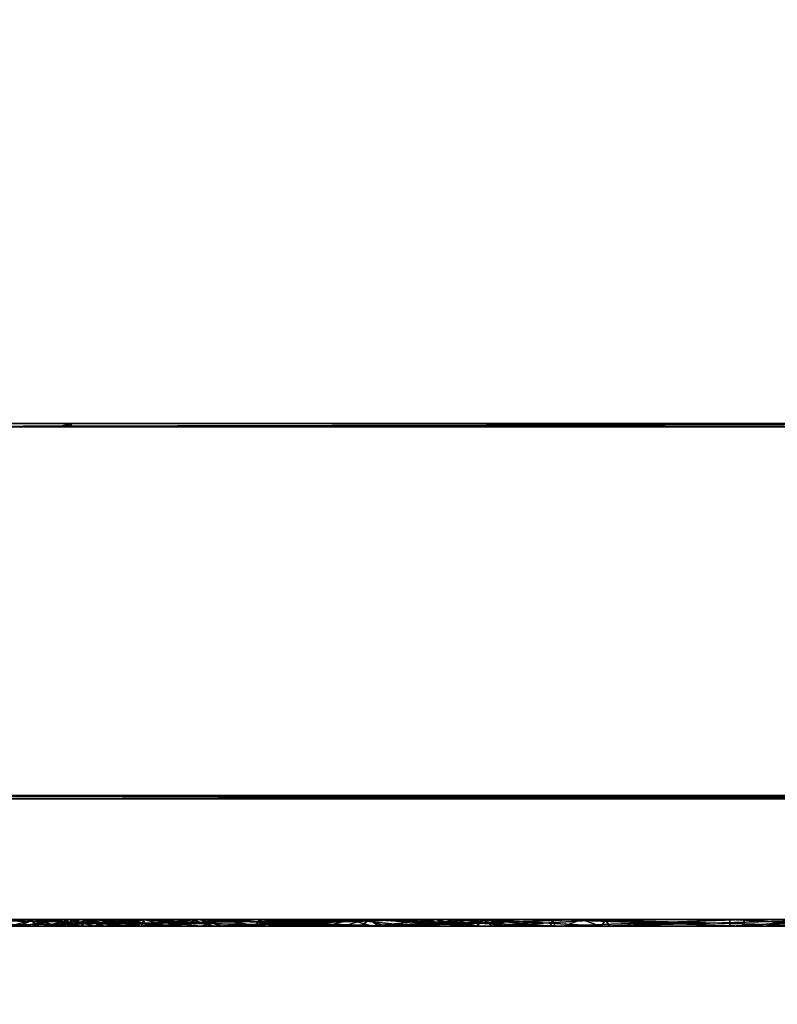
# Model space of a CAD drawing. Extents: x 0 to 1840, y 0 to 334.
# Tile 68 of 109: x 699 to 730, y 165 to 205. Entities that reach past the tile are written whole.
import ezdxf

# ---------------------------------------------------------------- set-up
doc = ezdxf.new("R2010")
doc.units = 0
doc.layers.get('0').update_dxf_attribs({"color": 13, "linetype": 'CONTINUOUS'})

# ---------------------------------------------------------------- blocks, each defined once
blk = doc.blocks.new('DIFFERENCE_4')
for p, q in [((1.25, 49), (961.25, 49)), ((961.25, 1), (1.25, 1))]:
    blk.add_line(p, q)
mesh = blk.add_polyface()
corners = [(1.25, 49.5, 0.134), (961.25, 49), (1.25, 49), (961.25, 49.5, 0.134)]
mesh.append_faces([[corners[k] for k in face] for face in [(0, 1, 2), (1, 0, 3)]], dxfattribs={"vtx0": -1})
mesh = blk.add_polyface()
corners = [(961.25, 49), (1.25, 1), (1.25, 49), (961.25, 1)]
mesh.append_faces([[corners[k] for k in face] for face in [(0, 1, 2), (1, 0, 3)]], dxfattribs={"vtx0": -1})
mesh = blk.add_polyface()
corners = [(961.25, 1), (1.25, 0.5, 0.134), (1.25, 1), (961.25, 0.5, 0.134)]
mesh.append_faces([[corners[k] for k in face] for face in [(0, 1, 2), (1, 0, 3)]], dxfattribs={"vtx0": -1})
blk = doc.blocks.new('GROUP_2')
for p, q in [((1230.765, 49), (1230.765, 49.5, 0.134)), ((1231.115, 49.433, 0.134), (1230.765, 49)), ((1231.371, 49.25, 0.134), (1230.765, 49)), ((-3.435, 49), (1230.765, 49)), ((1230.765, 49), (1230.765, 1)), ((1231.465, 49, 0.134), (1230.765, 49)), ((1230.765, 1), (1.404, 1))]:
    blk.add_line(p, q)
mesh = blk.add_polyface()
corners = [(1230.765, 49.5, 0.134), (-3.435, 49), (-3.536, 49.5, 0.134), (1230.765, 49)]
mesh.append_faces([[corners[k] for k in face] for face in [(0, 1, 2), (1, 0, 3)]], dxfattribs={"vtx0": -1})
mesh = blk.add_polyface()
corners = [(1231.115, 49.433, 0.134), (1230.765, 49), (1230.765, 49.5, 0.134)]
mesh.append_faces([[corners[k] for k in face] for face in [(0, 1, 2)]])
mesh = blk.add_polyface()
corners = [(1231.371, 49.25, 0.134), (1230.765, 49), (1231.115, 49.433, 0.134)]
mesh.append_faces([[corners[k] for k in face] for face in [(0, 1, 2)]])
mesh = blk.add_polyface()
corners = [(1231.465, 49, 0.134), (1230.765, 49), (1231.371, 49.25, 0.134)]
mesh.append_faces([[corners[k] for k in face] for face in [(0, 1, 2)]])
mesh = blk.add_polyface()
corners = [(-3.519, 48.964), (1.296, 1.072), (-3.529, 48.928), (-3.484, 48.99), (-3.435, 49), (1230.765, 49), (1.313, 1.036), (1.353, 1.01), (1.404, 1), (1230.765, 1)]
mesh.append_faces([[corners[k] for k in face] for face in [(0, 1, 2), (8, 5, 9)]], dxfattribs={"vtx0": -1})
mesh.append_faces([[corners[k] for k in face] for face in [(1, 5, 6), (6, 5, 7), (7, 5, 8)]], dxfattribs={"vtx0": -1, "vtx1": -1})
mesh.append_faces([[corners[k] for k in face] for face in [(1, 0, 3), (1, 3, 4), (1, 4, 5)]], dxfattribs={"vtx0": -1, "vtx2": -1})
mesh = blk.add_polyface()
corners = [(1231.465, 49, 0.134), (1230.765, 1), (1230.765, 49), (1231.465, 1, 0.134)]
mesh.append_faces([[corners[k] for k in face] for face in [(0, 1, 2), (1, 0, 3)]], dxfattribs={"vtx0": -1})
mesh = blk.add_polyface()
corners = [(1230.765, 1), (1.404, 0.5, 0.134), (1.404, 1), (1230.765, 0.5, 0.134)]
mesh.append_faces([[corners[k] for k in face] for face in [(0, 1, 2), (1, 0, 3)]], dxfattribs={"vtx0": -1})
blk = doc.blocks.new('GROUP_19')
mesh = blk.add_polyface()
corners = [(449, 314), (1, 1), (1, 314), (449, 1)]
mesh.append_faces([[corners[k] for k in face] for face in [(0, 1, 2), (1, 0, 3)]], dxfattribs={"vtx0": -1})
mesh = blk.add_polyface()
corners = [(449, 1, 6), (1, 314, 6), (1, 1, 6), (449, 314, 6)]
mesh.append_faces([[corners[k] for k in face] for face in [(0, 1, 2), (1, 0, 3)]], dxfattribs={"vtx0": -1})
blk = doc.blocks.new('GROUP_8')
for p, q in [((528.755, 1613.187, 0.268), (549.302, 1603.589)), ((528.297, 1612.298), (549.302, 1603.589)), ((528.297, 1612.298), (548.549, 1602.861, 0.268)), ((549.302, 1603.589), (550.056, 1604.317, 0.268)), ((548.549, 1602.861, 0.268), (549.302, 1603.589)), ((549.302, 1603.589), (550.95, 1600.296)), ((550.95, 1600.296), (551.886, 1600.66, 0.268)), ((550.014, 1599.932, 0.268), (550.95, 1600.296)), ((550.95, 1600.296), (551.961, 1596.756)), ((550.974, 1596.57, 0.268), (551.961, 1596.756)), ((551.961, 1596.756), (552.948, 1596.941, 0.268)), ((551.961, 1596.756), (552.302, 1593.089)), ((551.298, 1593.089, 0.268), (552.302, 1593.089)), ((552.302, 1593.089), (551.961, 1589.423)), ((552.302, 1593.089), (553.307, 1593.089, 0.268)), ((550.974, 1589.608, 0.268), (551.961, 1589.423)), ((551.961, 1589.423), (550.95, 1585.882)), ((551.961, 1589.423), (552.948, 1589.238, 0.268)), ((550.014, 1586.247, 0.268), (550.95, 1585.882)), ((550.95, 1585.882), (549.302, 1582.589)), ((550.95, 1585.882), (551.886, 1585.518, 0.268)), ((548.414, 1583.049, 0.268), (540.352, 1575.206)), ((548.414, 1583.049, 0.268), (549.302, 1582.589)), ((549.302, 1582.589), (540.352, 1575.206)), ((549.302, 1582.589), (541.265, 1574.792, 0.268)), ((549.302, 1582.589), (550.191, 1582.13, 0.268)), ((539.44, 1575.62, 0.268), (540.352, 1575.206)), ((540.352, 1575.206), (537.398, 1567.37)), ((540.352, 1575.206), (541.265, 1574.792, 0.268)), ((537.398, 1567.37), (535.49, 1559.217)), ((536.439, 1567.662, 0.268), (537.398, 1567.37)), ((537.398, 1567.37), (538.357, 1567.079, 0.268)), ((534.502, 1559.381, 0.268), (535.49, 1559.217)), ((535.49, 1559.217), (534.661, 1550.884)), ((535.49, 1559.217), (536.479, 1559.053, 0.268)), ((533.66, 1550.918, 0.268), (534.661, 1550.884)), ((534.661, 1550.884), (535.663, 1550.85, 0.268)), ((534.661, 1550.884), (534.925, 1542.515)), ((533.928, 1542.418, 0.268), (534.925, 1542.515)), ((534.925, 1542.515), (535.923, 1542.612, 0.268)), ((534.925, 1542.515), (536.278, 1534.251)), ((536.278, 1534.251), (537.252, 1534.487, 0.268)), ((535.303, 1534.014, 0.268), (536.278, 1534.251)), ((536.278, 1534.251), (540.687, 1520.669)), ((540.687, 1520.669), (541.611, 1521.06, 0.268)), ((539.763, 1520.278, 0.268), (540.687, 1520.669)), ((540.687, 1520.669), (547.365, 1508.046)), ((547.365, 1508.046), (548.208, 1508.59, 0.268)), ((546.521, 1507.502, 0.268), (547.365, 1508.046)), ((547.365, 1508.046), (556.112, 1496.759)), ((556.112, 1496.759), (556.85, 1497.44, 0.268)), ((555.375, 1496.078, 0.268), (556.112, 1496.759)), ((556.112, 1496.759), (566.669, 1487.143)), ((554.85, 1148.298, 0.268), (552.038, 1146.644)), ((554.85, 1148.298, 0.268), (554.937, 1147.292)), ((551.334, 1147.367, 0.268), (552.038, 1146.644)), ((554.937, 1147.292), (552.038, 1146.644)), ((554.937, 1147.292), (552.741, 1145.92, 0.268)), ((562.648, 1144.978), (554.937, 1147.292)), ((554.937, 1147.292), (555.023, 1146.287, 0.268)), ((562.648, 1145.987, 0.268), (554.937, 1147.292)), ((552.038, 1146.644), (550.206, 1144.305)), ((552.038, 1146.644), (552.741, 1145.92, 0.268)), ((562.648, 1144.978), (555.023, 1146.287, 0.268)), ((562.648, 1145.987, 0.268), (562.648, 1144.978)), ((549.363, 1144.851, 0.268), (550.206, 1144.305)), ((565.592, 1144.58), (562.648, 1144.978)), ((562.648, 1144.978), (562.648, 1143.969, 0.268)), ((550.206, 1144.305), (546.751, 1137.733)), ((550.206, 1144.305), (551.049, 1143.76, 0.268)), ((545.844, 1138.157, 0.268), (546.751, 1137.733)), ((546.751, 1137.733), (543.916, 1130.87)), ((546.751, 1137.733), (547.657, 1137.308, 0.268)), ((542.974, 1131.21, 0.268), (543.916, 1130.87)), ((543.916, 1130.87), (541.724, 1123.776)), ((543.916, 1130.87), (544.858, 1130.531, 0.268)), ((540.755, 1124.027, 0.268), (538.469, 1116.845)), ((540.755, 1124.027, 0.268), (541.724, 1123.776)), ((541.724, 1123.776), (538.469, 1116.845)), ((541.724, 1123.776), (539.393, 1116.459, 0.268)), ((541.724, 1123.776), (542.693, 1123.525, 0.268)), ((537.545, 1117.23, 0.268), (538.469, 1116.845)), ((538.469, 1116.845), (535.929, 1109.867)), ((538.469, 1116.845), (539.393, 1116.459, 0.268)), ((534.974, 1110.166, 0.268), (535.929, 1109.867)), ((535.929, 1109.867), (534.043, 1102.686)), ((535.929, 1109.867), (536.885, 1109.569, 0.268)), ((534.043, 1102.686), (532.419, 1093.966)), ((533.067, 1102.905, 0.268), (534.043, 1102.686)), ((534.043, 1102.686), (535.019, 1102.467, 0.268)), ((562.078, 822.208), (562.078, 823.211, 0.268)), ((557.066, 821.806), (556.906, 822.796, 0.268)), ((557.066, 821.806), (562.078, 822.208)), ((562.078, 821.205, 0.268), (562.078, 822.208)), ((562.078, 822.208), (567.089, 821.806)), ((552.183, 820.61), (557.066, 821.806)), ((557.226, 820.816, 0.268), (557.066, 821.806)), ((552.183, 820.61), (551.868, 821.563, 0.268)), ((547.553, 818.652), (552.183, 820.61)), ((552.499, 819.658, 0.268), (552.183, 820.61)), ((529.764, 820.145), (533.867, 817.868)), ((547.553, 818.652), (547.192, 819.585, 0.268)), ((533.867, 817.868), (534.229, 818.811, 0.268)), ((543.128, 817.09), (547.553, 818.652)), ((547.915, 817.719, 0.268), (547.553, 818.652)), ((543.128, 817.09), (542.929, 818.08, 0.268)), ((533.506, 816.924, 0.268), (533.867, 817.868)), ((533.867, 817.868), (538.442, 816.822)), ((538.442, 816.822), (538.527, 817.828, 0.268)), ((538.358, 815.815, 0.268), (538.442, 816.822)), ((538.442, 816.822), (543.128, 817.09)), ((543.327, 816.1, 0.268), (543.128, 817.09))]:
    blk.add_line(p, q)
mesh = blk.add_polyface()
corners = [(549.302, 1603.589), (528.297, 1612.298), (528.755, 1613.187, 0.268)]
mesh.append_faces([[corners[k] for k in face] for face in [(0, 1, 2)]])
mesh = blk.add_polyface()
corners = [(550.056, 1604.317, 0.268), (549.302, 1603.589), (528.755, 1613.187, 0.268)]
mesh.append_faces([[corners[k] for k in face] for face in [(0, 1, 2)]])
mesh = blk.add_polyface()
corners = [(548.549, 1602.861, 0.268), (527.839, 1611.409, 0.268), (528.297, 1612.298)]
mesh.append_faces([[corners[k] for k in face] for face in [(0, 1, 2)]])
mesh = blk.add_polyface()
corners = [(549.302, 1603.589), (548.549, 1602.861, 0.268), (528.297, 1612.298)]
mesh.append_faces([[corners[k] for k in face] for face in [(0, 1, 2)]])
mesh = blk.add_polyface()
corners = [(550.056, 1604.317, 0.268), (550.95, 1600.296), (549.302, 1603.589), (551.886, 1600.66, 0.268)]
mesh.append_faces([[corners[k] for k in face] for face in [(0, 1, 2), (1, 0, 3)]], dxfattribs={"vtx0": -1})
mesh = blk.add_polyface()
corners = [(549.302, 1603.589), (550.014, 1599.932, 0.268), (548.549, 1602.861, 0.268), (550.95, 1600.296)]
mesh.append_faces([[corners[k] for k in face] for face in [(0, 1, 2), (1, 0, 3)]], dxfattribs={"vtx0": -1})
mesh = blk.add_polyface()
corners = [(551.886, 1600.66, 0.268), (551.961, 1596.756), (550.95, 1600.296), (552.948, 1596.941, 0.268)]
mesh.append_faces([[corners[k] for k in face] for face in [(0, 1, 2), (1, 0, 3)]], dxfattribs={"vtx0": -1})
mesh = blk.add_polyface()
corners = [(550.95, 1600.296), (550.974, 1596.57, 0.268), (550.014, 1599.932, 0.268), (551.961, 1596.756)]
mesh.append_faces([[corners[k] for k in face] for face in [(0, 1, 2), (1, 0, 3)]], dxfattribs={"vtx0": -1})
mesh = blk.add_polyface()
corners = [(551.961, 1596.756), (551.298, 1593.089, 0.268), (550.974, 1596.57, 0.268), (552.302, 1593.089)]
mesh.append_faces([[corners[k] for k in face] for face in [(0, 1, 2), (1, 0, 3)]], dxfattribs={"vtx0": -1})
mesh = blk.add_polyface()
corners = [(552.948, 1596.941, 0.268), (552.302, 1593.089), (551.961, 1596.756), (553.307, 1593.089, 0.268)]
mesh.append_faces([[corners[k] for k in face] for face in [(0, 1, 2), (1, 0, 3)]], dxfattribs={"vtx0": -1})
mesh = blk.add_polyface()
corners = [(551.298, 1593.089, 0.268), (551.961, 1589.423), (550.974, 1589.608, 0.268), (552.302, 1593.089)]
mesh.append_faces([[corners[k] for k in face] for face in [(0, 1, 2), (1, 0, 3)]], dxfattribs={"vtx0": -1})
mesh = blk.add_polyface()
corners = [(552.302, 1593.089), (552.948, 1589.238, 0.268), (551.961, 1589.423), (553.307, 1593.089, 0.268)]
mesh.append_faces([[corners[k] for k in face] for face in [(0, 1, 2), (1, 0, 3)]], dxfattribs={"vtx0": -1})
mesh = blk.add_polyface()
corners = [(550.974, 1589.608, 0.268), (550.95, 1585.882), (550.014, 1586.247, 0.268), (551.961, 1589.423)]
mesh.append_faces([[corners[k] for k in face] for face in [(0, 1, 2), (1, 0, 3)]], dxfattribs={"vtx0": -1})
mesh = blk.add_polyface()
corners = [(551.961, 1589.423), (551.886, 1585.518, 0.268), (550.95, 1585.882), (552.948, 1589.238, 0.268)]
mesh.append_faces([[corners[k] for k in face] for face in [(0, 1, 2), (1, 0, 3)]], dxfattribs={"vtx0": -1})
mesh = blk.add_polyface()
corners = [(550.014, 1586.247, 0.268), (549.302, 1582.589), (548.414, 1583.049, 0.268), (550.95, 1585.882)]
mesh.append_faces([[corners[k] for k in face] for face in [(0, 1, 2), (1, 0, 3)]], dxfattribs={"vtx0": -1})
mesh = blk.add_polyface()
corners = [(550.95, 1585.882), (550.191, 1582.13, 0.268), (549.302, 1582.589), (551.886, 1585.518, 0.268)]
mesh.append_faces([[corners[k] for k in face] for face in [(0, 1, 2), (1, 0, 3)]], dxfattribs={"vtx0": -1})
mesh = blk.add_polyface()
corners = [(548.414, 1583.049, 0.268), (540.352, 1575.206), (539.44, 1575.62, 0.268)]
mesh.append_faces([[corners[k] for k in face] for face in [(0, 1, 2)]])
mesh = blk.add_polyface()
corners = [(549.302, 1582.589), (540.352, 1575.206), (548.414, 1583.049, 0.268)]
mesh.append_faces([[corners[k] for k in face] for face in [(0, 1, 2)]])
mesh = blk.add_polyface()
corners = [(549.302, 1582.589), (541.265, 1574.792, 0.268), (540.352, 1575.206)]
mesh.append_faces([[corners[k] for k in face] for face in [(0, 1, 2)]])
mesh = blk.add_polyface()
corners = [(550.191, 1582.13, 0.268), (541.265, 1574.792, 0.268), (549.302, 1582.589)]
mesh.append_faces([[corners[k] for k in face] for face in [(0, 1, 2)]])
mesh = blk.add_polyface()
corners = [(539.44, 1575.62, 0.268), (537.398, 1567.37), (536.439, 1567.662, 0.268), (540.352, 1575.206)]
mesh.append_faces([[corners[k] for k in face] for face in [(0, 1, 2), (1, 0, 3)]], dxfattribs={"vtx0": -1})
mesh = blk.add_polyface()
corners = [(540.352, 1575.206), (538.357, 1567.079, 0.268), (537.398, 1567.37), (541.265, 1574.792, 0.268)]
mesh.append_faces([[corners[k] for k in face] for face in [(0, 1, 2), (1, 0, 3)]], dxfattribs={"vtx0": -1})
mesh = blk.add_polyface()
corners = [(536.439, 1567.662, 0.268), (535.49, 1559.217), (534.502, 1559.381, 0.268), (537.398, 1567.37)]
mesh.append_faces([[corners[k] for k in face] for face in [(0, 1, 2), (1, 0, 3)]], dxfattribs={"vtx0": -1})
mesh = blk.add_polyface()
corners = [(537.398, 1567.37), (536.479, 1559.053, 0.268), (535.49, 1559.217), (538.357, 1567.079, 0.268)]
mesh.append_faces([[corners[k] for k in face] for face in [(0, 1, 2), (1, 0, 3)]], dxfattribs={"vtx0": -1})
mesh = blk.add_polyface()
corners = [(534.502, 1559.381, 0.268), (534.661, 1550.884), (533.66, 1550.918, 0.268), (535.49, 1559.217)]
mesh.append_faces([[corners[k] for k in face] for face in [(0, 1, 2), (1, 0, 3)]], dxfattribs={"vtx0": -1})
mesh = blk.add_polyface()
corners = [(535.49, 1559.217), (535.663, 1550.85, 0.268), (534.661, 1550.884), (536.479, 1559.053, 0.268)]
mesh.append_faces([[corners[k] for k in face] for face in [(0, 1, 2), (1, 0, 3)]], dxfattribs={"vtx0": -1})
mesh = blk.add_polyface()
corners = [(534.661, 1550.884), (533.928, 1542.418, 0.268), (533.66, 1550.918, 0.268), (534.925, 1542.515)]
mesh.append_faces([[corners[k] for k in face] for face in [(0, 1, 2), (1, 0, 3)]], dxfattribs={"vtx0": -1})
mesh = blk.add_polyface()
corners = [(535.663, 1550.85, 0.268), (534.925, 1542.515), (534.661, 1550.884), (535.923, 1542.612, 0.268)]
mesh.append_faces([[corners[k] for k in face] for face in [(0, 1, 2), (1, 0, 3)]], dxfattribs={"vtx0": -1})
mesh = blk.add_polyface()
corners = [(534.925, 1542.515), (535.303, 1534.014, 0.268), (533.928, 1542.418, 0.268), (536.278, 1534.251)]
mesh.append_faces([[corners[k] for k in face] for face in [(0, 1, 2), (1, 0, 3)]], dxfattribs={"vtx0": -1})
mesh = blk.add_polyface()
corners = [(535.923, 1542.612, 0.268), (536.278, 1534.251), (534.925, 1542.515), (537.252, 1534.487, 0.268)]
mesh.append_faces([[corners[k] for k in face] for face in [(0, 1, 2), (1, 0, 3)]], dxfattribs={"vtx0": -1})
mesh = blk.add_polyface()
corners = [(537.252, 1534.487, 0.268), (540.687, 1520.669), (536.278, 1534.251), (541.611, 1521.06, 0.268)]
mesh.append_faces([[corners[k] for k in face] for face in [(0, 1, 2), (1, 0, 3)]], dxfattribs={"vtx0": -1})
mesh = blk.add_polyface()
corners = [(536.278, 1534.251), (539.763, 1520.278, 0.268), (535.303, 1534.014, 0.268), (540.687, 1520.669)]
mesh.append_faces([[corners[k] for k in face] for face in [(0, 1, 2), (1, 0, 3)]], dxfattribs={"vtx0": -1})
mesh = blk.add_polyface()
corners = [(541.611, 1521.06, 0.268), (547.365, 1508.046), (540.687, 1520.669), (548.208, 1508.59, 0.268)]
mesh.append_faces([[corners[k] for k in face] for face in [(0, 1, 2), (1, 0, 3)]], dxfattribs={"vtx0": -1})
mesh = blk.add_polyface()
corners = [(540.687, 1520.669), (546.521, 1507.502, 0.268), (539.763, 1520.278, 0.268), (547.365, 1508.046)]
mesh.append_faces([[corners[k] for k in face] for face in [(0, 1, 2), (1, 0, 3)]], dxfattribs={"vtx0": -1})
mesh = blk.add_polyface()
corners = [(548.208, 1508.59, 0.268), (556.112, 1496.759), (547.365, 1508.046), (556.85, 1497.44, 0.268)]
mesh.append_faces([[corners[k] for k in face] for face in [(0, 1, 2), (1, 0, 3)]], dxfattribs={"vtx0": -1})
mesh = blk.add_polyface()
corners = [(547.365, 1508.046), (555.375, 1496.078, 0.268), (546.521, 1507.502, 0.268), (556.112, 1496.759)]
mesh.append_faces([[corners[k] for k in face] for face in [(0, 1, 2), (1, 0, 3)]], dxfattribs={"vtx0": -1})
mesh = blk.add_polyface()
corners = [(556.85, 1497.44, 0.268), (566.669, 1487.143), (556.112, 1496.759), (567.279, 1487.941, 0.268)]
mesh.append_faces([[corners[k] for k in face] for face in [(0, 1, 2), (1, 0, 3)]], dxfattribs={"vtx0": -1})
mesh = blk.add_polyface()
corners = [(556.112, 1496.759), (566.06, 1486.345, 0.268), (555.375, 1496.078, 0.268), (566.669, 1487.143)]
mesh.append_faces([[corners[k] for k in face] for face in [(0, 1, 2), (1, 0, 3)]], dxfattribs={"vtx0": -1})
mesh = blk.add_polyface()
corners = [(554.85, 1148.298, 0.268), (552.038, 1146.644), (551.334, 1147.367, 0.268)]
mesh.append_faces([[corners[k] for k in face] for face in [(0, 1, 2)]])
mesh = blk.add_polyface()
corners = [(554.937, 1147.292), (552.038, 1146.644), (554.85, 1148.298, 0.268)]
mesh.append_faces([[corners[k] for k in face] for face in [(0, 1, 2)]])
mesh = blk.add_polyface()
corners = [(562.648, 1145.987, 0.268), (554.937, 1147.292), (554.85, 1148.298, 0.268)]
mesh.append_faces([[corners[k] for k in face] for face in [(0, 1, 2)]])
mesh = blk.add_polyface()
corners = [(551.334, 1147.367, 0.268), (550.206, 1144.305), (549.363, 1144.851, 0.268), (552.038, 1146.644)]
mesh.append_faces([[corners[k] for k in face] for face in [(0, 1, 2), (1, 0, 3)]], dxfattribs={"vtx0": -1})
mesh = blk.add_polyface()
corners = [(554.937, 1147.292), (552.741, 1145.92, 0.268), (552.038, 1146.644)]
mesh.append_faces([[corners[k] for k in face] for face in [(0, 1, 2)]])
mesh = blk.add_polyface()
corners = [(555.023, 1146.287, 0.268), (552.741, 1145.92, 0.268), (554.937, 1147.292)]
mesh.append_faces([[corners[k] for k in face] for face in [(0, 1, 2)]])
mesh = blk.add_polyface()
corners = [(562.648, 1144.978), (555.023, 1146.287, 0.268), (554.937, 1147.292)]
mesh.append_faces([[corners[k] for k in face] for face in [(0, 1, 2)]])
mesh = blk.add_polyface()
corners = [(562.648, 1144.978), (554.937, 1147.292), (562.648, 1145.987, 0.268)]
mesh.append_faces([[corners[k] for k in face] for face in [(0, 1, 2)]])
mesh = blk.add_polyface()
corners = [(552.038, 1146.644), (551.049, 1143.76, 0.268), (550.206, 1144.305), (552.741, 1145.92, 0.268)]
mesh.append_faces([[corners[k] for k in face] for face in [(0, 1, 2), (1, 0, 3)]], dxfattribs={"vtx0": -1})
mesh = blk.add_polyface()
corners = [(562.648, 1143.969, 0.268), (555.023, 1146.287, 0.268), (562.648, 1144.978)]
mesh.append_faces([[corners[k] for k in face] for face in [(0, 1, 2)]])
mesh = blk.add_polyface()
corners = [(565.86, 1145.552, 0.268), (562.648, 1144.978), (562.648, 1145.987, 0.268), (565.592, 1144.58)]
mesh.append_faces([[corners[k] for k in face] for face in [(0, 1, 2), (1, 0, 3)]], dxfattribs={"vtx0": -1})
mesh = blk.add_polyface()
corners = [(549.363, 1144.851, 0.268), (546.751, 1137.733), (545.844, 1138.157, 0.268), (550.206, 1144.305)]
mesh.append_faces([[corners[k] for k in face] for face in [(0, 1, 2), (1, 0, 3)]], dxfattribs={"vtx0": -1})
mesh = blk.add_polyface()
corners = [(565.592, 1144.58), (562.648, 1143.969, 0.268), (562.648, 1144.978), (565.323, 1143.607, 0.268)]
mesh.append_faces([[corners[k] for k in face] for face in [(0, 1, 2), (1, 0, 3)]], dxfattribs={"vtx0": -1})
mesh = blk.add_polyface()
corners = [(550.206, 1144.305), (547.657, 1137.308, 0.268), (546.751, 1137.733), (551.049, 1143.76, 0.268)]
mesh.append_faces([[corners[k] for k in face] for face in [(0, 1, 2), (1, 0, 3)]], dxfattribs={"vtx0": -1})
mesh = blk.add_polyface()
corners = [(545.844, 1138.157, 0.268), (543.916, 1130.87), (542.974, 1131.21, 0.268), (546.751, 1137.733)]
mesh.append_faces([[corners[k] for k in face] for face in [(0, 1, 2), (1, 0, 3)]], dxfattribs={"vtx0": -1})
mesh = blk.add_polyface()
corners = [(546.751, 1137.733), (544.858, 1130.531, 0.268), (543.916, 1130.87), (547.657, 1137.308, 0.268)]
mesh.append_faces([[corners[k] for k in face] for face in [(0, 1, 2), (1, 0, 3)]], dxfattribs={"vtx0": -1})
mesh = blk.add_polyface()
corners = [(542.974, 1131.21, 0.268), (541.724, 1123.776), (540.755, 1124.027, 0.268), (543.916, 1130.87)]
mesh.append_faces([[corners[k] for k in face] for face in [(0, 1, 2), (1, 0, 3)]], dxfattribs={"vtx0": -1})
mesh = blk.add_polyface()
corners = [(543.916, 1130.87), (542.693, 1123.525, 0.268), (541.724, 1123.776), (544.858, 1130.531, 0.268)]
mesh.append_faces([[corners[k] for k in face] for face in [(0, 1, 2), (1, 0, 3)]], dxfattribs={"vtx0": -1})
mesh = blk.add_polyface()
corners = [(540.755, 1124.027, 0.268), (538.469, 1116.845), (537.545, 1117.23, 0.268)]
mesh.append_faces([[corners[k] for k in face] for face in [(0, 1, 2)]])
mesh = blk.add_polyface()
corners = [(541.724, 1123.776), (538.469, 1116.845), (540.755, 1124.027, 0.268)]
mesh.append_faces([[corners[k] for k in face] for face in [(0, 1, 2)]])
mesh = blk.add_polyface()
corners = [(541.724, 1123.776), (539.393, 1116.459, 0.268), (538.469, 1116.845)]
mesh.append_faces([[corners[k] for k in face] for face in [(0, 1, 2)]])
mesh = blk.add_polyface()
corners = [(542.693, 1123.525, 0.268), (539.393, 1116.459, 0.268), (541.724, 1123.776)]
mesh.append_faces([[corners[k] for k in face] for face in [(0, 1, 2)]])
mesh = blk.add_polyface()
corners = [(537.545, 1117.23, 0.268), (535.929, 1109.867), (534.974, 1110.166, 0.268), (538.469, 1116.845)]
mesh.append_faces([[corners[k] for k in face] for face in [(0, 1, 2), (1, 0, 3)]], dxfattribs={"vtx0": -1})
mesh = blk.add_polyface()
corners = [(538.469, 1116.845), (536.885, 1109.569, 0.268), (535.929, 1109.867), (539.393, 1116.459, 0.268)]
mesh.append_faces([[corners[k] for k in face] for face in [(0, 1, 2), (1, 0, 3)]], dxfattribs={"vtx0": -1})
mesh = blk.add_polyface()
corners = [(534.974, 1110.166, 0.268), (534.043, 1102.686), (533.067, 1102.905, 0.268), (535.929, 1109.867)]
mesh.append_faces([[corners[k] for k in face] for face in [(0, 1, 2), (1, 0, 3)]], dxfattribs={"vtx0": -1})
mesh = blk.add_polyface()
corners = [(535.929, 1109.867), (535.019, 1102.467, 0.268), (534.043, 1102.686), (536.885, 1109.569, 0.268)]
mesh.append_faces([[corners[k] for k in face] for face in [(0, 1, 2), (1, 0, 3)]], dxfattribs={"vtx0": -1})
mesh = blk.add_polyface()
corners = [(533.067, 1102.905, 0.268), (532.419, 1093.966), (531.431, 1094.122, 0.268), (534.043, 1102.686)]
mesh.append_faces([[corners[k] for k in face] for face in [(0, 1, 2), (1, 0, 3)]], dxfattribs={"vtx0": -1})
mesh = blk.add_polyface()
corners = [(534.043, 1102.686), (533.407, 1093.809, 0.268), (532.419, 1093.966), (535.019, 1102.467, 0.268)]
mesh.append_faces([[corners[k] for k in face] for face in [(0, 1, 2), (1, 0, 3)]], dxfattribs={"vtx0": -1})
mesh = blk.add_polyface()
corners = [(562.078, 823.211, 0.268), (557.066, 821.806), (556.906, 822.796, 0.268), (562.078, 822.208)]
mesh.append_faces([[corners[k] for k in face] for face in [(0, 1, 2), (1, 0, 3)]], dxfattribs={"vtx0": -1})
mesh = blk.add_polyface()
corners = [(567.249, 822.796, 0.268), (562.078, 822.208), (562.078, 823.211, 0.268), (567.089, 821.806)]
mesh.append_faces([[corners[k] for k in face] for face in [(0, 1, 2), (1, 0, 3)]], dxfattribs={"vtx0": -1})
mesh = blk.add_polyface()
corners = [(556.906, 822.796, 0.268), (552.183, 820.61), (551.868, 821.563, 0.268), (557.066, 821.806)]
mesh.append_faces([[corners[k] for k in face] for face in [(0, 1, 2), (1, 0, 3)]], dxfattribs={"vtx0": -1})
mesh = blk.add_polyface()
corners = [(562.078, 822.208), (557.226, 820.816, 0.268), (557.066, 821.806), (562.078, 821.205, 0.268)]
mesh.append_faces([[corners[k] for k in face] for face in [(0, 1, 2), (1, 0, 3)]], dxfattribs={"vtx0": -1})
mesh = blk.add_polyface()
corners = [(567.089, 821.806), (562.078, 821.205, 0.268), (562.078, 822.208), (566.929, 820.816, 0.268)]
mesh.append_faces([[corners[k] for k in face] for face in [(0, 1, 2), (1, 0, 3)]], dxfattribs={"vtx0": -1})
mesh = blk.add_polyface()
corners = [(557.066, 821.806), (552.499, 819.658, 0.268), (552.183, 820.61), (557.226, 820.816, 0.268)]
mesh.append_faces([[corners[k] for k in face] for face in [(0, 1, 2), (1, 0, 3)]], dxfattribs={"vtx0": -1})
mesh = blk.add_polyface()
corners = [(551.868, 821.563, 0.268), (547.553, 818.652), (547.192, 819.585, 0.268), (552.183, 820.61)]
mesh.append_faces([[corners[k] for k in face] for face in [(0, 1, 2), (1, 0, 3)]], dxfattribs={"vtx0": -1})
mesh = blk.add_polyface()
corners = [(530.374, 820.951, 0.268), (533.867, 817.868), (529.764, 820.145), (534.229, 818.811, 0.268)]
mesh.append_faces([[corners[k] for k in face] for face in [(0, 1, 2), (1, 0, 3)]], dxfattribs={"vtx0": -1})
mesh = blk.add_polyface()
corners = [(552.183, 820.61), (547.915, 817.719, 0.268), (547.553, 818.652), (552.499, 819.658, 0.268)]
mesh.append_faces([[corners[k] for k in face] for face in [(0, 1, 2), (1, 0, 3)]], dxfattribs={"vtx0": -1})
mesh = blk.add_polyface()
corners = [(529.764, 820.145), (533.506, 816.924, 0.268), (529.155, 819.34, 0.268), (533.867, 817.868)]
mesh.append_faces([[corners[k] for k in face] for face in [(0, 1, 2), (1, 0, 3)]], dxfattribs={"vtx0": -1})
mesh = blk.add_polyface()
corners = [(547.192, 819.585, 0.268), (543.128, 817.09), (542.929, 818.08, 0.268), (547.553, 818.652)]
mesh.append_faces([[corners[k] for k in face] for face in [(0, 1, 2), (1, 0, 3)]], dxfattribs={"vtx0": -1})
mesh = blk.add_polyface()
corners = [(534.229, 818.811, 0.268), (538.442, 816.822), (533.867, 817.868), (538.527, 817.828, 0.268)]
mesh.append_faces([[corners[k] for k in face] for face in [(0, 1, 2), (1, 0, 3)]], dxfattribs={"vtx0": -1})
mesh = blk.add_polyface()
corners = [(547.553, 818.652), (543.327, 816.1, 0.268), (543.128, 817.09), (547.915, 817.719, 0.268)]
mesh.append_faces([[corners[k] for k in face] for face in [(0, 1, 2), (1, 0, 3)]], dxfattribs={"vtx0": -1})
mesh = blk.add_polyface()
corners = [(538.527, 817.828, 0.268), (543.128, 817.09), (538.442, 816.822), (542.929, 818.08, 0.268)]
mesh.append_faces([[corners[k] for k in face] for face in [(0, 1, 2), (1, 0, 3)]], dxfattribs={"vtx0": -1})
mesh = blk.add_polyface()
corners = [(533.867, 817.868), (538.358, 815.815, 0.268), (533.506, 816.924, 0.268), (538.442, 816.822)]
mesh.append_faces([[corners[k] for k in face] for face in [(0, 1, 2), (1, 0, 3)]], dxfattribs={"vtx0": -1})
mesh = blk.add_polyface()
corners = [(538.442, 816.822), (543.327, 816.1, 0.268), (538.358, 815.815, 0.268), (543.128, 817.09)]
mesh.append_faces([[corners[k] for k in face] for face in [(0, 1, 2), (1, 0, 3)]], dxfattribs={"vtx0": -1})
blk = doc.blocks.new('DIFFERENCE_3')
for p, q in [((1.4, 49), (1068.72, 49)), ((1.4, 1), (1.4, 49))]:
    blk.add_line(p, q)
mesh = blk.add_polyface()
corners = [(1.4, 49.5, 0.134), (1068.72, 49), (1.4, 49), (1069.13, 49.5, 0.134)]
mesh.append_faces([[corners[k] for k in face] for face in [(0, 1, 2), (1, 0, 3)]], dxfattribs={"vtx0": -1})
mesh = blk.add_polyface()
corners = [(1.4, 49), (0.7, 1, 0.134), (0.7, 49, 0.134), (1.4, 1)]
mesh.append_faces([[corners[k] for k in face] for face in [(0, 1, 2), (1, 0, 3)]], dxfattribs={"vtx0": -1})
mesh = blk.add_polyface()
corners = [(1068.72, 49), (1.4, 1), (1.4, 49), (1049.473, 1), (1069.015, 48.719), (1068.909, 48.962), (1069.017, 48.86)]
mesh.append_faces([[corners[k] for k in face] for face in [(0, 1, 2), (4, 5, 6)]], dxfattribs={"vtx0": -1})
mesh.append_faces([[corners[k] for k in face] for face in [(1, 0, 3), (3, 0, 4)]], dxfattribs={"vtx0": -1, "vtx1": -1})
mesh.append_faces([[corners[k] for k in face] for face in [(4, 0, 5)]], dxfattribs={"vtx0": -1, "vtx2": -1})
blk = doc.blocks.new('GROUP_29')
for name, p, xscale, rotation in [('DIFFERENCE_4', (123.016, 1762.087, 160.612), 0.7999999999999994, 339.6), ('DIFFERENCE_3', (741.482, 763.915, 160.612), 0.714063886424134, 85.89999999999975), ('GROUP_2', (687.155, 6.015, 145.612), 0.714063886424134, 85.89999999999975)]:
    blk.add_blockref(name, p, dxfattribs=dict(xscale=xscale, rotation=rotation))
blk.add_blockref('GROUP_8', (165.602, 0.479, 165.612))
at = {"extrusion": (0, 1, -4.996e-16), "rotation": 180}
blk.add_blockref('GROUP_19', (-406.119, 325.269), dxfattribs=at)

msp = doc.modelspace()

# ---------------------------------------------------------------- block references
at = {"extrusion": (0, -1, -4.996e-16)}
msp.add_blockref('GROUP_29', (0, 0, -334.295), dxfattribs=at)

doc.saveas('drawing.dxf')
